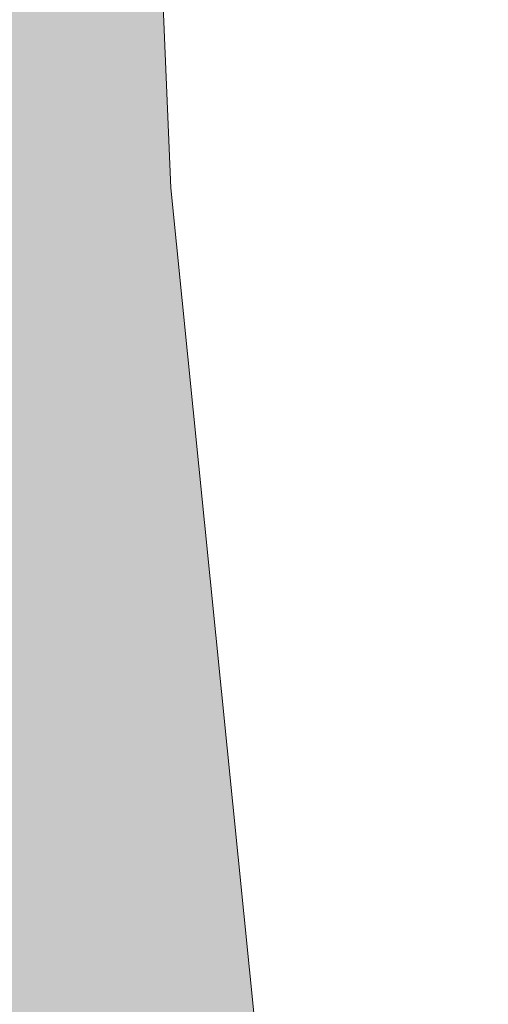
# Model space of a CAD drawing. Header units: metres. Extents: x 2643011 to 2643179, y 1217594 to 1217713.
# Tile 5 of 60: x 2643064.63 to 2643067.44, y 1217612.15 to 1217618.04. Entities that reach past the tile are written whole.
import ezdxf

# ---------------------------------------------------------------- set-up
doc = ezdxf.new("R2010")
doc.units = ezdxf.units.M
doc.linetypes.add('AUSGEZOGEN', pattern=[0])
doc.layers.add('XR$1$_65400', color=7, linetype='Continuous')
doc.layers.add('XR$1$_65410', color=7, linetype='Continuous')

msp = doc.modelspace()

# ---------------------------------------------------------------- hatches: boundary and pattern name
at = {"layer": 'XR$1$_65410', "linetype": 'AUSGEZOGEN', "lineweight": 20, "true_color": 0xc4c4ff, "transparency": 33554687}
msp.add_hatch(color=254, dxfattribs=at).paths.add_polyline_path([(2643065.5385, 1217617.0369), (2643064.9739, 1217630.4579), (2643063.5498, 1217639.9588), (2643063.5259, 1217640.0961), (2643063.4957, 1217640.2321), (2643063.4592, 1217640.3666), (2643063.4166, 1217640.4993), (2643063.3678, 1217640.6298), (2643063.3129, 1217640.7579), (2643063.2522, 1217640.8833), (2643063.1858, 1217641.0058), (2643063.1137, 1217641.125), (2643063.0362, 1217641.2408), (2643062.9534, 1217641.3529), (2643062.8654, 1217641.461), (2643062.7726, 1217641.5648), (2643062.675, 1217641.6643), (2643062.5729, 1217641.7591), (2643062.4665, 1217641.8491), (2643062.356, 1217641.9341), (2643062.2417, 1217642.0138), (2643062.1239, 1217642.0881), (2643062.0027, 1217642.1569), (2643061.8785, 1217642.22), (2643061.7514, 1217642.2772), (2643061.6219, 1217642.3285), (2643061.4901, 1217642.3737), (2643061.3563, 1217642.4127), (2643061.2209, 1217642.4455), (2643061.0841, 1217642.472), (2643060.9462, 1217642.492), (2643060.8075, 1217642.5057), (2643060.6683, 1217642.5129), (2643060.529, 1217642.5136), (2643056.9296, 1217642.4489), (2643053.0345, 1217642.3055), (2643053.0345, 1217594.3871), (2643067.818, 1217594.3871)])

# ---------------------------------------------------------------- linework, layer by layer
at = {"layer": 'XR$1$_65400', "color": 250, "linetype": 'AUSGEZOGEN', "lineweight": 18, "transparency": 33554687}
for p, q in [((2643064.9739, 1217630.4579), (2643065.5385, 1217617.0369)), ((2643065.5385, 1217617.0369), (2643067.818, 1217594.3871))]:
    msp.add_line(p, q, dxfattribs=at)

doc.saveas('drawing.dxf')
